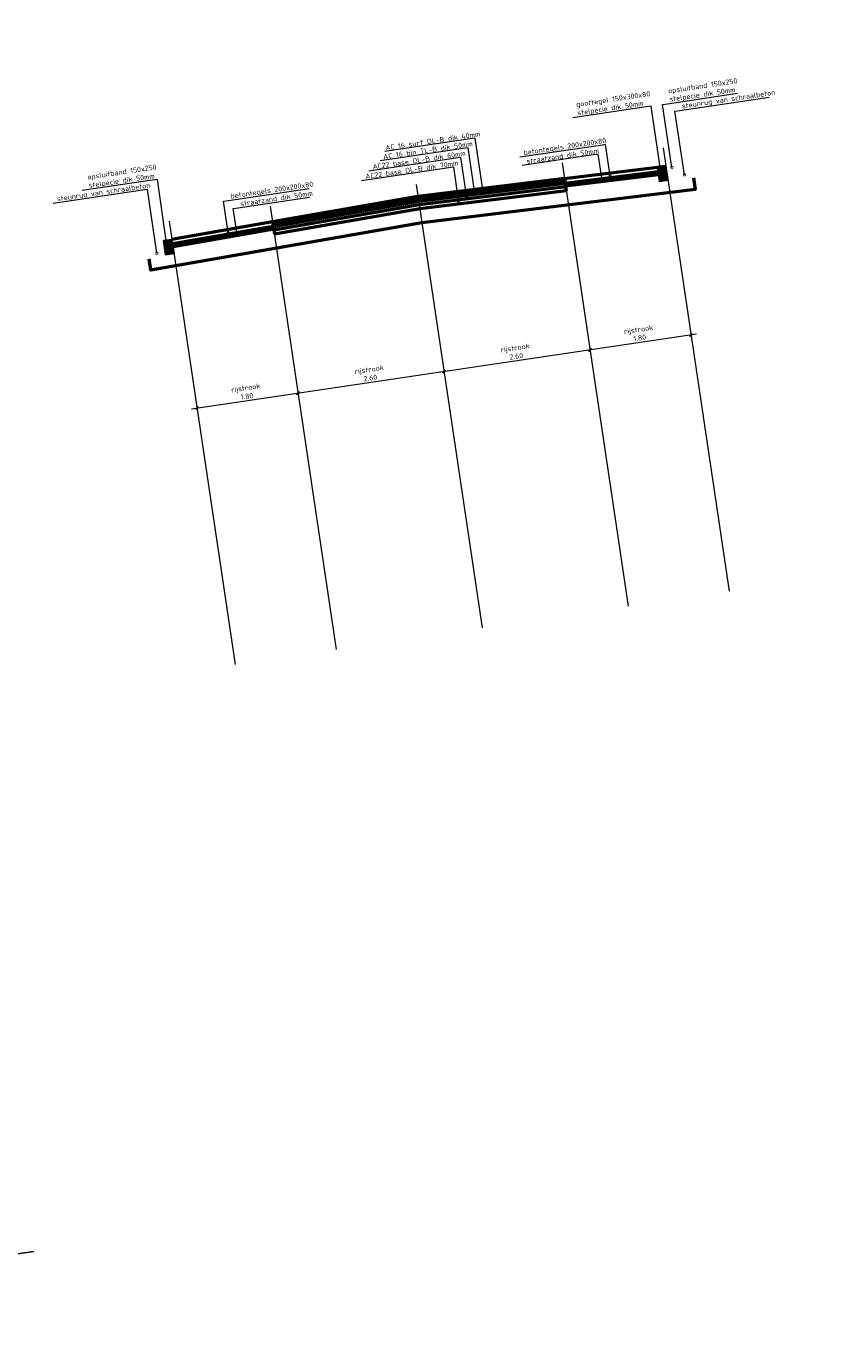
# Model space of a CAD drawing. Header units: metres. Extents: x 0 to 269924, y 0 to 933292.
# Tile 79 of 247: x 133872 to 133887, y 465882 to 465905. Entities that reach past the tile are written whole.
import ezdxf
from ezdxf import colors
from ezdxf.entities.mleader import LeaderData, LeaderLine
from ezdxf.math import Vec2, Vec3

# ---------------------------------------------------------------- set-up
doc = ezdxf.new("R2010")
doc.units = ezdxf.units.M
doc.linetypes.add('AL-NAP_LIJN', pattern=[15.25, 12, -1.5, 0.25, -1.5])
for name, color, linetype, lineweight in [('N-WE-VH-KANTOPSLUITING_OPSLUITBAND-SD', 150, 'Continuous', 25), ('N-WE-VH-M', 7, 'Continuous', 18), ('N-WE-VH-VERHARDING-GD', 7, 'Continuous', 50), ('N-WE-VH-VERHARDING-T18', 10, 'Continuous', 18), ('X-XX-AL-NAP-GD', 7, 'AL-NAP_LIJN', 25)]:
    doc.layers.add(name, color=color, linetype=linetype, lineweight=lineweight)
doc.layers.add('X-XX-AL-HULPLIJN-G', color=30, linetype='Continuous', lineweight=18, plot=False)
doc.styles.add('NLCS-ISO-M200-T18', font='NLCS-ISO.ttf', dxfattribs={"height": 0.36})
doc.styles.add('NLCS-ISO-M50-T18', font='NLCS-ISO.ttf', dxfattribs={"height": 0.09})
doc.dimstyles.new('NLCS-M50-T18-SCHRAP_L2_H2', dxfattribs={"dimscale": 0.05, "dimtxt": 2.5, "dimasz": 1.008, "dimexe": 2, "dimexo": 2, "dimgap": 0.7, "dimtad": 1, "dimzin": 0, "dimdsep": 46, "dimtxsty": 'NLCS-ISO-M50-T18', "dimblk": 'OBLIQUE', "dimcen": 0, "dimdle": 2, "dimclrd": 256, "dimclre": 256, "dimclrt": 10, "dimazin": 0, "dimtfac": 1, "dimtdec": 3, "dimtofl": 0, "dimtmove": 0, "dimatfit": 3, "dimldrblk": 'OBLIQUE', "dimfxl": 2, "dimfxlon": 1, "dimtfillclr": 256, "dimtolj": 1, "dimtzin": 0, "dimlwd": -1, "dimlwe": -1, "dimarcsym": 0})

# ---------------------------------------------------------------- blocks, each defined once
blk = doc.blocks.new('_DotSmall')
at = {"color": 0, "linetype": 'ByBlock', "const_width": 0.5}
blk.add_lwpolyline([(-0.0625, 0, 1), (0.0625, 0, 1)], format="xyb", close=True, dxfattribs=at)
blk = doc.blocks.new('_Oblique')
at = {"color": 0, "linetype": 'ByBlock', "lineweight": -2}
blk.add_line((-0.5, -0.5), (0.5, 0.5), dxfattribs=at)
blk = doc.blocks.new('*D370')
at = {"layer": 'Defpoints', "color": 0, "transparency": 16777216}
for p in [(133879.299, 465902.372), (133876.737, 465901.926), (133877.186, 465898.904)]:
    blk.add_point(p, dxfattribs=at)
at = {"layer": 'N-WE-VH-M', "transparency": 16777216}
for p, q in [((133879.743, 465899.385), (133879.773, 465899.187)), ((133879.857, 465899.301), (133877.087, 465898.889)), ((133877.171, 465899.003), (133877.201, 465898.805))]:
    blk.add_line(p, q, dxfattribs=at)
at = {"layer": 'N-WE-VH-M', "transparency": 16777216, "xscale": 0.0504, "yscale": 0.0504, "zscale": 0.0504}
for p, rotation in [((133879.758, 465899.286), 8.452767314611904), ((133877.186, 465898.904), 188.4527673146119)]:
    blk.add_blockref('_Oblique', p, dxfattribs=dict(at, rotation=rotation))
at = {"layer": 'N-WE-VH-M', "color": 10, "transparency": 16777216, "insert": (133878.449, 465899.248), "char_height": 0.09, "attachment_point": 5, "rotation": 8.4528, "style": 'NLCS-ISO-M50-T18'}
blk.add_mtext('\\A1;rijstrook\\P2.60', dxfattribs=at)
blk = doc.blocks.new('*U366')
blk.add_hatch(color=8).paths.add_polyline_path([(-0.15, -0.25), (0, -0.25), (0, 0), (-0.15, 0)])
at = {"flags": 128}
blk.add_lwpolyline([(-0.15, -0.25), (0, -0.25), (0, 0), (-0.15, 0)], close=True, dxfattribs=at)
blk = doc.blocks.new('*D367')
at = {"layer": 'Defpoints', "color": 0, "transparency": 16777216}
for p in [(133881.881, 465902.69), (133879.299, 465902.372), (133879.758, 465899.286)]:
    blk.add_point(p, dxfattribs=at)
at = {"layer": 'N-WE-VH-M', "transparency": 16777216}
for p, q in [((133882.429, 465899.683), (133879.659, 465899.271)), ((133882.315, 465899.767), (133882.344, 465899.569)), ((133879.743, 465899.385), (133879.773, 465899.187))]:
    blk.add_line(p, q, dxfattribs=at)
at = {"layer": 'N-WE-VH-M', "transparency": 16777216, "xscale": 0.0504, "yscale": 0.0504, "zscale": 0.0504}
for p, rotation in [((133882.33, 465899.668), 8.452767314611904), ((133879.758, 465899.286), 188.4527673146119)]:
    blk.add_blockref('_Oblique', p, dxfattribs=dict(at, rotation=rotation))
at = {"layer": 'N-WE-VH-M', "color": 10, "transparency": 16777216, "insert": (133881.021, 465899.631), "char_height": 0.09, "attachment_point": 5, "rotation": 8.4528, "style": 'NLCS-ISO-M50-T18'}
blk.add_mtext('\\A1;rijstrook\\P2.60', dxfattribs=at)
blk = doc.blocks.new('*D368')
at = {"layer": 'Defpoints', "color": 0, "transparency": 16777216}
for p in [(133883.668, 465902.91), (133881.881, 465902.69), (133882.33, 465899.668)]:
    blk.add_point(p, dxfattribs=at)
at = {"layer": 'N-WE-VH-M', "transparency": 16777216}
for p, q in [((133884.095, 465900.032), (133884.125, 465899.834)), ((133884.209, 465899.948), (133882.231, 465899.654)), ((133882.315, 465899.767), (133882.344, 465899.569))]:
    blk.add_line(p, q, dxfattribs=at)
at = {"layer": 'N-WE-VH-M', "transparency": 16777216, "xscale": 0.0504, "yscale": 0.0504, "zscale": 0.0504}
for p, rotation in [((133884.11, 465899.933), 8.452767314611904), ((133882.33, 465899.668), 188.4527673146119)]:
    blk.add_blockref('_Oblique', p, dxfattribs=dict(at, rotation=rotation))
at = {"layer": 'N-WE-VH-M', "color": 10, "transparency": 16777216, "insert": (133883.197, 465899.954), "char_height": 0.09, "attachment_point": 5, "rotation": 8.4528, "style": 'NLCS-ISO-M50-T18'}
blk.add_mtext('\\A1;rijstrook\\P1.80', dxfattribs=at)
blk = doc.blocks.new('*D369')
at = {"layer": 'Defpoints', "color": 0, "transparency": 16777216}
for p in [(133876.737, 465901.926), (133874.963, 465901.617), (133875.406, 465898.639)]:
    blk.add_point(p, dxfattribs=at)
at = {"layer": 'N-WE-VH-M', "transparency": 16777216}
for p, q in [((133877.285, 465898.919), (133875.307, 465898.625)), ((133877.171, 465899.003), (133877.201, 465898.805)), ((133875.391, 465898.738), (133875.42, 465898.54))]:
    blk.add_line(p, q, dxfattribs=at)
at = {"layer": 'N-WE-VH-M', "transparency": 16777216, "xscale": 0.0504, "yscale": 0.0504, "zscale": 0.0504}
for p, rotation in [((133877.186, 465898.904), 8.452767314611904), ((133875.406, 465898.639), 188.4527673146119)]:
    blk.add_blockref('_Oblique', p, dxfattribs=dict(at, rotation=rotation))
at = {"layer": 'N-WE-VH-M', "color": 10, "transparency": 16777216, "insert": (133876.273, 465898.925), "char_height": 0.09, "attachment_point": 5, "rotation": 8.4528, "style": 'NLCS-ISO-M50-T18'}
blk.add_mtext('\\A1;rijstrook\\P1.80', dxfattribs=at)
blk = doc.blocks.new('PROFIEL 2')
at = {"layer": 'X-XX-AL-NAP-GD'}
blk.add_lwpolyline([(20.234, 0), (0, 0)], dxfattribs=at)

msp = doc.modelspace()

# ---------------------------------------------------------------- linework, layer by layer
at = {"layer": 'N-WE-VH-VERHARDING-GD'}
for points in [[(133881.881, 465902.69), (133883.668, 465902.91)], [(133881.892, 465902.611), (133883.679, 465902.831)], [(133884.154, 465902.7), (133884.183, 465902.5), (133879.368, 465901.907), (133874.589, 465901.075), (133874.559, 465901.274)], [(133881.881, 465902.69), (133879.299, 465902.372), (133876.737, 465901.926)], [(133881.886, 465902.651), (133879.305, 465902.333), (133876.743, 465901.886)], [(133881.894, 465902.601), (133879.312, 465902.283), (133876.75, 465901.837)], [(133881.881, 465902.69), (133881.913, 465902.473)], [(133881.9, 465902.562), (133883.687, 465902.782)], [(133881.903, 465902.542), (133879.321, 465902.224), (133876.759, 465901.778)], [(133881.913, 465902.473), (133879.332, 465902.155), (133876.769, 465901.708)], [(133876.737, 465901.926), (133874.963, 465901.617)], [(133876.737, 465901.926), (133876.769, 465901.708)], [(133876.749, 465901.847), (133874.975, 465901.538)], [(133876.756, 465901.797), (133874.982, 465901.488)]]:
    msp.add_lwpolyline(points, dxfattribs=at)
at = {"layer": 'X-XX-AL-HULPLIJN-G'}
for points in [[(133883.62, 465903.23), (133884.782, 465895.412)], [(133881.84, 465902.965), (133883.001, 465895.148)], [(133879.268, 465902.583), (133880.43, 465894.766)], [(133876.696, 465902.201), (133877.858, 465894.383)], [(133874.916, 465901.936), (133876.077, 465894.119)]]:
    msp.add_lwpolyline(points, dxfattribs=at)

# ---------------------------------------------------------------- block references
at = {"layer": 'N-WE-VH-KANTOPSLUITING_OPSLUITBAND-SD', "rotation": 8.452767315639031}
for p in [(133883.668, 465902.91), (133874.963, 465901.617)]:
    msp.add_blockref('*U366', p, dxfattribs=at)
at = {"layer": 'N-WE-VH-VERHARDING-GD', "rotation": 8.452767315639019}
msp.add_blockref('PROFIEL 2', (133852.516, 465880.795), dxfattribs=at)

# ---------------------------------------------------------------- dimensions: what is measured, and where the dimension line sits
at = {"layer": 'N-WE-VH-M'}
for base, p1, p2, picture, middle in [((133882.33, 465899.668), (133883.668, 465902.91), (133881.881, 465902.69), '*D368', (133883.197, 465899.954)), ((133879.758, 465899.286), (133881.881, 465902.69), (133879.299, 465902.372), '*D367', (133881.021, 465899.631)), ((133877.186, 465898.904), (133879.299, 465902.372), (133876.737, 465901.926), '*D370', (133878.449, 465899.248)), ((133875.406, 465898.639), (133876.737, 465901.926), (133874.963, 465901.617), '*D369', (133876.273, 465898.925))]:
    dim = msp.add_linear_dim(base=base, p1=p1, p2=p2, angle=188.4528, text='rijstrook\\P<>', dimstyle='NLCS-M50-T18-SCHRAP_L2_H2', dxfattribs=at)
    dim.commit()
    dim.dimension.update_dxf_attribs({"geometry": picture, "text_midpoint": middle})

# ---------------------------------------------------------------- leaders
at = {"layer": 'N-WE-VH-VERHARDING-T18'}
ml = msp.add_multileader_mtext('Standard', dxfattribs=at)
ml.set_content('opsluitband 150x250\\Pstelpecie dik 50mm', color=256, style='NLCS-ISO-M50-T18')
ml.set_leader_properties(color=256, linetype='ByLayer', lineweight=-1)
ml.set_arrow_properties(name='DOTSMALL')
ml.build(insert=Vec2(0, 0))
ml.multileader.update_dxf_attribs({"text_left_attachment_type": 5, "text_right_attachment_type": 5, "dogleg_length": 0.09, "arrow_head_size": 0.09})
ctx = ml.context
ctx.base_point, ctx.char_height, ctx.arrow_head_size, ctx.landing_gap_size, ctx.plane_origin, ctx.plane_x_axis, ctx.plane_y_axis = Vec3(133883.696, 465904.01), 0.09, 0.09, 0.045, Vec3(133881.79, 465902.636), Vec3(0.989137, 0.146994), Vec3(-0.146994, 0.989137)
ctx.left_attachment, ctx.right_attachment = 5, 5
notes = []
notes.append((ctx, [(0, (1, 1, 0), (133883.607, 465903.997), (0.989137, 0.146994), 0.09, [(0, [(133883.775, 465902.883)], 0, [])])]))
ctx.mtext.insert, ctx.mtext.text_direction, ctx.mtext.flow_direction = Vec3(133883.701, 465904.281), Vec3(0.989137, 0.146994), 5
ml = msp.add_multileader_mtext('Standard', dxfattribs=at)
ml.set_content('goottegel 150x300x80\\Pstelpecie dik 50mm', color=256, style='NLCS-ISO-M50-T18')
ml.set_leader_properties(color=256, linetype='ByLayer', lineweight=-1)
ml.set_arrow_properties(name='DOTSMALL')
ml.build(insert=Vec2(0, 0))
ml.multileader.update_dxf_attribs({"text_left_attachment_type": 5, "text_right_attachment_type": 5, "dogleg_length": 0.09, "arrow_head_size": 0.09})
ctx = ml.context
ctx.base_point, ctx.char_height, ctx.arrow_head_size, ctx.landing_gap_size, ctx.plane_origin, ctx.plane_x_axis, ctx.plane_y_axis = Vec3(133882.074, 465903.769), 0.09, 0.09, 0.045, Vec3(133881.785, 465902.635), Vec3(0.989137, 0.146994), Vec3(-0.146994, 0.989137)
ctx.left_attachment, ctx.right_attachment = 5, 5
notes.append((ctx, [(0, (1, 1, 0), (133883.409, 465903.968), (-0.989137, -0.146994), 0.09, [(0, [(133883.572, 465902.852)], 0, [])])]))
ctx.mtext.insert, ctx.mtext.text_direction, ctx.mtext.flow_direction = Vec3(133882.079, 465904.04), Vec3(0.989137, 0.146994), 5
ml = msp.add_multileader_mtext('Standard', dxfattribs=at)
ml.set_content('steunrug van schraalbeton', color=256, style='NLCS-ISO-M50-T18')
ml.set_leader_properties(color=256, linetype='ByLayer', lineweight=-1)
ml.set_arrow_properties(name='DOTSMALL')
ml.build(insert=Vec2(0, 0))
ml.multileader.update_dxf_attribs({"text_left_attachment_type": 5, "text_right_attachment_type": 5, "dogleg_length": 0.09, "arrow_head_size": 0.09})
ctx = ml.context
ctx.base_point, ctx.char_height, ctx.arrow_head_size, ctx.landing_gap_size, ctx.plane_origin, ctx.plane_x_axis, ctx.plane_y_axis = Vec3(133883.916, 465903.891), 0.09, 0.09, 0.045, Vec3(133882.511, 465902.578), Vec3(0.989137, 0.146994), Vec3(-0.146994, 0.989137)
ctx.left_attachment, ctx.right_attachment = 5, 5
notes.append((ctx, [(0, (1, 1, 0), (133883.827, 465903.878), (0.989137, 0.146994), 0.09, [(0, [(133883.996, 465902.756)], 0, [])])]))
ctx.mtext.insert, ctx.mtext.text_direction, ctx.mtext.flow_direction = Vec3(133883.943, 465904.014), Vec3(0.989137, 0.146994), 5
ml = msp.add_multileader_mtext('Standard', dxfattribs=at)
ml.set_content('AC 16 bin TL-B dik 50mm', color=256, style='NLCS-ISO-M50-T18')
ml.set_leader_properties(color=256, linetype='ByLayer', lineweight=-1)
ml.set_arrow_properties(name='DOTSMALL')
ml.build(insert=Vec2(0, 0))
ml.multileader.update_dxf_attribs({"text_left_attachment_type": 5, "text_right_attachment_type": 5, "dogleg_length": 0.09, "arrow_head_size": 0.09})
ctx = ml.context
ctx.base_point, ctx.char_height, ctx.arrow_head_size, ctx.landing_gap_size, ctx.plane_origin, ctx.plane_x_axis, ctx.plane_y_axis = Vec3(133878.652, 465903.005), 0.09, 0.09, 0.045, Vec3(133880.445, 465902.132), Vec3(0.989137, 0.146994), Vec3(-0.146994, 0.989137)
ctx.left_attachment, ctx.right_attachment = 5, 5
notes.append((ctx, [(0, (1, 1, 0), (133880.183, 465903.233), (-0.989137, -0.146994), 0.09, [(0, [(133880.3, 465902.435)], 0, [])])]))
ctx.mtext.insert, ctx.mtext.text_direction, ctx.mtext.flow_direction = Vec3(133878.68, 465903.119), Vec3(0.989137, 0.146994), 5
ml = msp.add_multileader_mtext('Standard', dxfattribs=at)
ml.set_content('AC 16 surf DL-B dik 40mm', color=256, style='NLCS-ISO-M50-T18')
ml.set_leader_properties(color=256, linetype='ByLayer', lineweight=-1)
ml.set_arrow_properties(name='DOTSMALL')
ml.build(insert=Vec2(0, 0))
ml.multileader.update_dxf_attribs({"text_left_attachment_type": 5, "text_right_attachment_type": 5, "dogleg_length": 0.09, "arrow_head_size": 0.09})
ctx = ml.context
ctx.base_point, ctx.char_height, ctx.arrow_head_size, ctx.landing_gap_size, ctx.plane_origin, ctx.plane_x_axis, ctx.plane_y_axis = Vec3(133878.689, 465903.163), 0.09, 0.09, 0.045, Vec3(133880.571, 465902.303), Vec3(0.989137, 0.146994), Vec3(-0.146994, 0.989137)
ctx.left_attachment, ctx.right_attachment = 5, 5
notes.append((ctx, [(0, (1, 1, 0), (133880.309, 465903.403), (-0.989137, -0.146994), 0.09, [(0, [(133880.442, 465902.496)], 0, [])])]))
ctx.mtext.insert, ctx.mtext.text_direction, ctx.mtext.flow_direction = Vec3(133878.718, 465903.276), Vec3(0.989137, 0.146994), 5
ml = msp.add_multileader_mtext('Standard', dxfattribs=at)
ml.set_content('betontegels 200x200x80', color=256, style='NLCS-ISO-M50-T18')
ml.set_leader_properties(color=256, linetype='ByLayer', lineweight=-1)
ml.set_arrow_properties(name='DOTSMALL')
ml.build(insert=Vec2(0, 0))
ml.multileader.update_dxf_attribs({"text_left_attachment_type": 5, "text_right_attachment_type": 5, "dogleg_length": 0.09, "arrow_head_size": 0.09})
ctx = ml.context
ctx.base_point, ctx.char_height, ctx.arrow_head_size, ctx.landing_gap_size, ctx.plane_origin, ctx.plane_x_axis, ctx.plane_y_axis = Vec3(133881.125, 465903.07), 0.09, 0.09, 0.045, Vec3(133882.594, 465902.155), Vec3(0.989137, 0.146994), Vec3(-0.146994, 0.989137)
ctx.left_attachment, ctx.right_attachment = 5, 5
notes.append((ctx, [(0, (1, 1, 0), (133882.603, 465903.289), (-0.989137, -0.146994), 0.09, [(0, [(133882.685, 465902.736)], 0, [])])]))
ctx.mtext.insert, ctx.mtext.text_direction, ctx.mtext.flow_direction = Vec3(133881.152, 465903.192), Vec3(0.989137, 0.146994), 5
ml = msp.add_multileader_mtext('Standard', dxfattribs=at)
ml.set_content('AC22 base OL-B dik 60mm', color=256, style='NLCS-ISO-M50-T18')
ml.set_leader_properties(color=256, linetype='ByLayer', lineweight=-1)
ml.set_arrow_properties(name='DOTSMALL')
ml.build(insert=Vec2(0, 0))
ml.multileader.update_dxf_attribs({"text_left_attachment_type": 5, "text_right_attachment_type": 5, "dogleg_length": 0.09, "arrow_head_size": 0.09})
ctx = ml.context
ctx.base_point, ctx.char_height, ctx.arrow_head_size, ctx.landing_gap_size, ctx.plane_origin, ctx.plane_x_axis, ctx.plane_y_axis = Vec3(133878.463, 465902.826), 0.09, 0.09, 0.045, Vec3(133880.319, 465901.962), Vec3(0.989137, 0.146994), Vec3(-0.146994, 0.989137)
ctx.left_attachment, ctx.right_attachment = 5, 5
notes.append((ctx, [(0, (1, 1, 0), (133880.056, 465903.062), (-0.989137, -0.146994), 0.09, [(0, [(133880.16, 465902.357)], 0, [])])]))
ctx.mtext.insert, ctx.mtext.text_direction, ctx.mtext.flow_direction = Vec3(133878.492, 465902.939), Vec3(0.989137, 0.146994), 5
ml = msp.add_multileader_mtext('Standard', dxfattribs=at)
ml.set_content('straatzand dik 50mm', color=256, style='NLCS-ISO-M50-T18')
ml.set_leader_properties(color=256, linetype='ByLayer', lineweight=-1)
ml.set_arrow_properties(name='DOTSMALL')
ml.build(insert=Vec2(0, 0))
ml.multileader.update_dxf_attribs({"text_left_attachment_type": 5, "text_right_attachment_type": 5, "dogleg_length": 0.09, "arrow_head_size": 0.09})
ctx = ml.context
ctx.base_point, ctx.char_height, ctx.arrow_head_size, ctx.landing_gap_size, ctx.plane_origin, ctx.plane_x_axis, ctx.plane_y_axis = Vec3(133881.177, 465902.926), 0.09, 0.09, 0.045, Vec3(133882.468, 465901.985), Vec3(0.989137, 0.146994), Vec3(-0.146994, 0.989137)
ctx.left_attachment, ctx.right_attachment = 5, 5
notes.append((ctx, [(0, (1, 1, 0), (133882.476, 465903.119), (-0.989137, -0.146994), 0.09, [(0, [(133882.543, 465902.668)], 0, [])])]))
ctx.mtext.insert, ctx.mtext.text_direction, ctx.mtext.flow_direction = Vec3(133881.205, 465903.039), Vec3(0.989137, 0.146994), 5
ml = msp.add_multileader_mtext('Standard', dxfattribs=at)
ml.set_content('opsluitband 150x250\\Pstelpecie dik 50mm', color=256, style='NLCS-ISO-M50-T18')
ml.set_leader_properties(color=256, linetype='ByLayer', lineweight=-1)
ml.set_arrow_properties(name='DOTSMALL')
ml.build(insert=Vec2(0, 0))
ml.multileader.update_dxf_attribs({"text_left_attachment_type": 5, "text_right_attachment_type": 5, "dogleg_length": 0.09, "arrow_head_size": 0.09})
ctx = ml.context
ctx.base_point, ctx.char_height, ctx.arrow_head_size, ctx.landing_gap_size, ctx.plane_origin, ctx.plane_x_axis, ctx.plane_y_axis = Vec3(133873.459, 465902.489), 0.09, 0.09, 0.045, Vec3(133876.84, 465901.9), Vec3(0.989137, 0.146994), Vec3(-0.146994, 0.989137)
ctx.left_attachment, ctx.right_attachment = 5, 5
notes.append((ctx, [(0, (1, 1, 0), (133874.705, 465902.674), (-0.989137, -0.146994), 0.09, [(0, [(133874.869, 465901.559)], 0, [])])]))
ctx.mtext.insert, ctx.mtext.text_direction, ctx.mtext.flow_direction = Vec3(133873.464, 465902.76), Vec3(0.989137, 0.146994), 5
ml = msp.add_multileader_mtext('Standard', dxfattribs=at)
ml.set_content('AC22 base OL-B dik 70mm', color=256, style='NLCS-ISO-M50-T18')
ml.set_leader_properties(color=256, linetype='ByLayer', lineweight=-1)
ml.set_arrow_properties(name='DOTSMALL')
ml.build(insert=Vec2(0, 0))
ml.multileader.update_dxf_attribs({"text_left_attachment_type": 5, "text_right_attachment_type": 5, "dogleg_length": 0.09, "arrow_head_size": 0.09})
ctx = ml.context
ctx.base_point, ctx.char_height, ctx.arrow_head_size, ctx.landing_gap_size, ctx.plane_origin, ctx.plane_x_axis, ctx.plane_y_axis = Vec3(133878.337, 465902.655), 0.09, 0.09, 0.045, Vec3(133880.192, 465901.792), Vec3(0.989137, 0.146994), Vec3(-0.146994, 0.989137)
ctx.left_attachment, ctx.right_attachment = 5, 5
notes.append((ctx, [(0, (1, 1, 0), (133879.93, 465902.892), (-0.989137, -0.146994), 0.09, [(0, [(133880.02, 465902.275)], 0, [])])]))
ctx.mtext.insert, ctx.mtext.text_direction, ctx.mtext.flow_direction = Vec3(133878.365, 465902.769), Vec3(0.989137, 0.146994), 5
ml = msp.add_multileader_mtext('Standard', dxfattribs=at)
ml.set_content('steunrug van schraalbeton', color=256, style='NLCS-ISO-M50-T18')
ml.set_leader_properties(color=256, linetype='ByLayer', lineweight=-1)
ml.set_arrow_properties(name='DOTSMALL')
ml.build(insert=Vec2(0, 0))
ml.multileader.update_dxf_attribs({"text_left_attachment_type": 5, "text_right_attachment_type": 5, "dogleg_length": 0.09, "arrow_head_size": 0.09})
ctx = ml.context
ctx.base_point, ctx.char_height, ctx.arrow_head_size, ctx.landing_gap_size, ctx.plane_origin, ctx.plane_x_axis, ctx.plane_y_axis = Vec3(133872.9, 465902.254), 0.09, 0.09, 0.045, Vec3(133876.166, 465901.635), Vec3(0.989137, 0.146994), Vec3(-0.146994, 0.989137)
ctx.left_attachment, ctx.right_attachment = 5, 5
notes.append((ctx, [(0, (1, 1, 0), (133874.53, 465902.496), (-0.989137, -0.146994), 0.09, [(0, [(133874.694, 465901.374)], 0, [])])]))
ctx.mtext.insert, ctx.mtext.text_direction, ctx.mtext.flow_direction = Vec3(133872.928, 465902.377), Vec3(0.989137, 0.146994), 5
ml = msp.add_multileader_mtext('Standard', dxfattribs=at)
ml.set_content('betontegels 200x200x80', color=256, style='NLCS-ISO-M50-T18')
ml.set_leader_properties(color=256, linetype='ByLayer', lineweight=-1)
ml.set_arrow_properties(name='DOTSMALL')
ml.build(insert=Vec2(0, 0))
ml.multileader.update_dxf_attribs({"text_left_attachment_type": 5, "text_right_attachment_type": 5, "dogleg_length": 0.09, "arrow_head_size": 0.09})
ctx = ml.context
ctx.base_point, ctx.char_height, ctx.arrow_head_size, ctx.landing_gap_size, ctx.plane_origin, ctx.plane_x_axis, ctx.plane_y_axis = Vec3(133875.961, 465902.302), 0.09, 0.09, 0.045, Vec3(133876.21, 465901.206), Vec3(0.989137, 0.146994), Vec3(-0.146994, 0.989137)
ctx.left_attachment, ctx.right_attachment = 5, 5
notes.append((ctx, [(0, (1, 1, 0), (133875.872, 465902.289), (0.989137, 0.146994), 0.09, [(0, [(133875.954, 465901.736)], 0, [])])]))
ctx.mtext.insert, ctx.mtext.text_direction, ctx.mtext.flow_direction = Vec3(133875.988, 465902.425), Vec3(0.989137, 0.146994), 5
ml = msp.add_multileader_mtext('Standard', dxfattribs=at)
ml.set_content('straatzand dik 50mm', color=256, style='NLCS-ISO-M50-T18')
ml.set_leader_properties(color=256, linetype='ByLayer', lineweight=-1)
ml.set_arrow_properties(name='DOTSMALL')
ml.build(insert=Vec2(0, 0))
ml.multileader.update_dxf_attribs({"text_left_attachment_type": 5, "text_right_attachment_type": 5, "dogleg_length": 0.09, "arrow_head_size": 0.09})
ctx = ml.context
ctx.base_point, ctx.char_height, ctx.arrow_head_size, ctx.landing_gap_size, ctx.plane_origin, ctx.plane_x_axis, ctx.plane_y_axis = Vec3(133876.131, 465902.176), 0.09, 0.09, 0.045, Vec3(133876.38, 465901.08), Vec3(0.989137, 0.146994), Vec3(-0.146994, 0.989137)
ctx.left_attachment, ctx.right_attachment = 5, 5
notes.append((ctx, [(0, (1, 1, 0), (133876.042, 465902.163), (0.989137, 0.146994), 0.09, [(0, [(133876.109, 465901.712)], 0, [])])]))
ctx.mtext.insert, ctx.mtext.text_direction, ctx.mtext.flow_direction = Vec3(133876.16, 465902.289), Vec3(0.989137, 0.146994), 5
for ctx, leaders in notes:
    for number, flags, end, landing, length, lines in leaders:
        leader = LeaderData()
        leader.index, (leader.has_last_leader_line, leader.has_dogleg_vector, leader.attachment_direction) = number, flags
        leader.last_leader_point, leader.dogleg_vector, leader.dogleg_length = Vec3(end), Vec3(landing), length
        for number, points, colour, breaks in lines:
            line = LeaderLine()
            line.index, line.vertices, line.color, line.breaks = number, Vec3.list(points), colors.encode_raw_color(colour), breaks
            leader.lines.append(line)
        ctx.leaders.append(leader)

# ---------------------------------------------------------------- next in the draw order: leaders
ml = msp.add_multileader_mtext('Standard', dxfattribs=at)
ml.set_content('', color=256, style='NLCS-ISO-M200-T18')
ml.set_leader_properties(color=256, linetype='ByLayer', lineweight=-1)
ml.build(insert=Vec2(0, 0))
ml.multileader.update_dxf_attribs({"has_dogleg": 0, "text_left_attachment_type": 5, "text_right_attachment_type": 5, "dogleg_length": 0.36, "arrow_head_size": 0.36})
ctx = ml.context
ctx.base_point, ctx.char_height, ctx.arrow_head_size, ctx.landing_gap_size, ctx.plane_origin = Vec3(135697.392, 466805.766), 0.36, 0.36, 0.18, Vec3(135695.697, 466805.189)
ctx.left_attachment, ctx.right_attachment = 5, 5
notes = []
notes.append((ctx, [(0, (0, 0, 0), (0, 0), (1, 0), 1, [])]))
ctx.mtext.insert, ctx.mtext.rotation, ctx.mtext.flow_direction = Vec3(135697.572, 466806.126), -0.147529, 5
for ctx, leaders in notes:
    for number, flags, end, landing, length, lines in leaders:
        leader = LeaderData()
        leader.index, (leader.has_last_leader_line, leader.has_dogleg_vector, leader.attachment_direction) = number, flags
        leader.last_leader_point, leader.dogleg_vector, leader.dogleg_length = Vec3(end), Vec3(landing), length
        for number, points, colour, breaks in lines:
            line = LeaderLine()
            line.index, line.vertices, line.color, line.breaks = number, Vec3.list(points), colors.encode_raw_color(colour), breaks
            leader.lines.append(line)
        ctx.leaders.append(leader)

doc.saveas('drawing.dxf')
